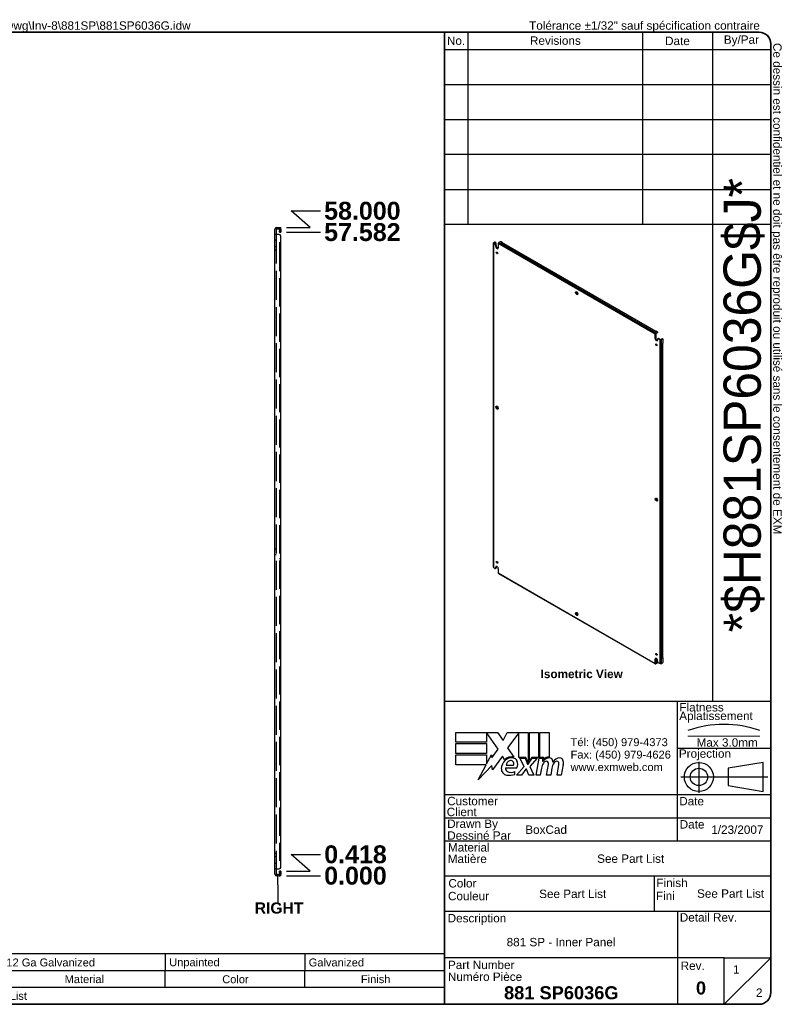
# Model space of a CAD drawing. Header units: inches. Extents: x 4 to 141, y 3 to 92.
# Tile 2 of 2: x 73 to 141, y 3 to 91. Entities that reach past the tile are written whole.
import ezdxf
from ezdxf.enums import TextEntityAlignment as Align

# ---------------------------------------------------------------- set-up
doc = ezdxf.new("R2010")
doc.units = ezdxf.units.IN
doc.header["$LTSCALE"] = 13.333333
doc.header["$MEASUREMENT"] = 0
for name, pattern in [('CHAIN', [0.7087, 0.4724, -0.0591, 0.1181, -0.0591]), ('DASHED', [0.2067, 0.1654, -0.0413]), ('DASHED_SPACE', [0.2067, 0.1654, -0.0413])]:
    doc.linetypes.add(name, pattern=pattern)
doc.layers.get('0').update_dxf_attribs({"lineweight": 25})
for name, color, linetype, lineweight in [('Centerline(ANSI)', 7, 'Continuous', 25), ('Dimensions(ANSI)', 7, 'Continuous', 25), ('Hidden Edges(ANSI)', 7, 'DASHED_SPACE', 25), ('Sketch Geometry(ANSI)', 7, 'Continuous', 25), ('Symbols(ANSI)', 7, 'Continuous', 25), ('Visible Edges(ANSI)', 7, 'Continuous', 25), ('Visible Tangent Edges(ANSI)', 7, 'Continuous', 25)]:
    doc.layers.add(name, color=color, linetype=linetype, lineweight=lineweight)
doc.styles.add('Current-ANSI', font='arial.ttf')
doc.styles.add('Dimension-ANSI', font='arialbd.ttf')
doc.styles.add('Part List-ANSI', font='arial.ttf')
doc.styles.add('Text Style44', font='arialbd.ttf')
doc.styles.add('Text Style83', font='FRE3OF9X.TTF')
doc.dimstyles.new('INCH-ANSI', dxfattribs={"dimscale": 13.333333, "dimtxt": 0.12, "dimasz": 0.098425, "dimexe": 0.04, "dimexo": 0.04, "dimgap": 0.031496, "dimtad": 0, "dimtih": 1, "dimtoh": 1, "dimdec": 3, "dimrnd": 1e-08, "dimzin": 0, "dimdsep": 46, "dimtxsty": 'Dimension-ANSI', "dimcen": 0.09, "dimdle": 0.312, "dimclrd": 179, "dimclre": 179, "dimclrt": 7, "dimadec": 1, "dimazin": 0, "dimtfac": 1, "dimtdec": 3, "dimtofl": 0, "dimtmove": 0, "dimatfit": 3, "dimfxl": 1, "dimtolj": 1, "dimtzin": 4, "dimlwd": 25, "dimlwe": 25, "dimarcsym": 0})

# ---------------------------------------------------------------- blocks, each defined once
blk = doc.blocks.new('Parts List')
at = {"layer": 'Symbols(ANSI)'}
for p, q in [((13.023, 0.795), (3.548, 0.795)), ((3.548, 0.795), (3.548, 0.615)), ((3.848, 0.795), (3.848, 0.615)), ((4.973, 0.795), (4.973, 0.615)), ((5.273, 0.795), (5.273, 0.615)), ((8.273, 0.795), (8.273, 0.615)), ((10.023, 0.795), (10.023, 0.615)), ((11.523, 0.795), (11.523, 0.615)), ((13.023, 0.795), (13.023, 0.615)), ((13.023, 0.615), (3.548, 0.615)), ((3.548, 0.435), (3.548, 0.615)), ((3.848, 0.435), (3.848, 0.615)), ((4.973, 0.435), (4.973, 0.615)), ((5.273, 0.435), (5.273, 0.615)), ((8.273, 0.435), (8.273, 0.615)), ((10.023, 0.435), (10.023, 0.615)), ((11.523, 0.435), (11.523, 0.615)), ((13.023, 0.435), (13.023, 0.615)), ((3.548, 0.255), (3.548, 0.435)), ((13.023, 0.435), (3.548, 0.435)), ((13.023, 0.255), (13.023, 0.435)), ((13.023, 0.255), (3.548, 0.255))]:
    blk.add_line(p, q, dxfattribs=at)
at = {"layer": 'Symbols(ANSI)', "char_height": 0.085, "attachment_point": 7, "line_spacing_factor": 0.25, "style": 'Part List-ANSI'}
for s, insert in [('1', (3.678, 0.662)), ('881 SP6036G-P', (3.888, 0.66)), ('0', (5.095, 0.66)), ('881 SP - Inner Panel Part', (5.313, 0.66)), ('12 Ga Galvanized', (8.321, 0.66)), ('Unpainted', (10.068, 0.638)), ('Galvanized', (11.565, 0.66)), ('Qty', (3.611, 0.456)), ('Part Number', (4.083, 0.481)), ('Rev', (5.027, 0.481)), ('Description', (6.485, 0.458)), ('Material', (8.946, 0.481)), ('Color', (10.637, 0.48)), ('Finish', (12.125, 0.481)), ('Parts List', (8.047, 0.301))]:
    blk.add_mtext(s, dxfattribs=dict(at, insert=insert))
blk = doc.blocks.new('Datum Identifier3')
at = {"layer": 'Symbols(ANSI)', "color": 7, "linetype": 'Continuous', "lineweight": 25}
for p, q in [((11.234, 1.536), (11.234, 1.634)), ((11.234, 1.536), (11.234, 1.535)), ((11.234, 1.535), (11.234, 1.351))]:
    blk.add_line(p, q, dxfattribs=at)
at = {"layer": 'Symbols(ANSI)', "color": 7, "insert": (10.986, 1.227), "char_height": 0.12, "attachment_point": 7, "line_spacing_factor": 0.25, "style": 'Dimension-ANSI'}
blk.add_mtext('RIGHT', dxfattribs=at)
blk = doc.blocks.new('*D16')
at = {"layer": 'Defpoints', "color": 0, "linetype": 'Continuous', "transparency": 16777216}
for p in [(95.859, 14.892), (95.859, 14.892), (99.43, 14.892)]:
    blk.add_point(p, dxfattribs=at)
at = {"layer": 'Dimensions(ANSI)', "color": 179, "linetype": 'Continuous', "lineweight": 25, "transparency": 16777216}
blk.add_line((96.392, 14.892), (99.43, 14.892), dxfattribs=at)
at = {"layer": 'Dimensions(ANSI)', "color": 7, "linetype": 'Continuous', "lineweight": 25, "transparency": 16777216, "insert": (102.544, 14.892), "char_height": 1.6, "attachment_point": 5, "style": 'Dimension-ANSI'}
blk.add_mtext('\\A1;0.000', dxfattribs=at)
blk = doc.blocks.new('*D17')
at = {"layer": 'Defpoints', "color": 0, "linetype": 'Continuous', "transparency": 16777216}
for p in [(99.43, 16.803), (95.859, 15.31), (95.859, 14.892)]:
    blk.add_point(p, dxfattribs=at)
at = {"layer": 'Dimensions(ANSI)', "color": 179, "linetype": 'Continuous', "lineweight": 25, "transparency": 16777216}
for p, q in [((98.483, 15.31), (96.805, 16.803)), ((96.805, 16.803), (99.43, 16.803)), ((96.392, 15.31), (98.483, 15.31))]:
    blk.add_line(p, q, dxfattribs=at)
at = {"layer": 'Dimensions(ANSI)', "color": 7, "linetype": 'Continuous', "lineweight": 25, "transparency": 16777216, "insert": (102.549, 16.803), "char_height": 1.6, "attachment_point": 5, "style": 'Dimension-ANSI'}
blk.add_mtext('\\A1;0.418', dxfattribs=at)
blk = doc.blocks.new('*D18')
at = {"layer": 'Defpoints', "color": 0, "linetype": 'Continuous', "transparency": 16777216}
for p in [(95.859, 72.474), (99.43, 72.474), (95.859, 14.892)]:
    blk.add_point(p, dxfattribs=at)
at = {"layer": 'Dimensions(ANSI)', "color": 179, "linetype": 'Continuous', "lineweight": 25, "transparency": 16777216}
blk.add_line((96.392, 72.474), (99.43, 72.474), dxfattribs=at)
at = {"layer": 'Dimensions(ANSI)', "color": 7, "linetype": 'Continuous', "lineweight": 25, "transparency": 16777216, "insert": (103.162, 72.474), "char_height": 1.6, "attachment_point": 5, "style": 'Dimension-ANSI'}
blk.add_mtext('\\A1;57.582', dxfattribs=at)
blk = doc.blocks.new('*D19')
at = {"layer": 'Defpoints', "color": 0, "linetype": 'Continuous', "transparency": 16777216}
for p in [(99.43, 74.385), (95.859, 72.892), (95.859, 14.892)]:
    blk.add_point(p, dxfattribs=at)
at = {"layer": 'Dimensions(ANSI)', "color": 179, "linetype": 'Continuous', "lineweight": 25, "transparency": 16777216}
for p, q in [((98.483, 72.892), (96.805, 74.385)), ((96.805, 74.385), (99.43, 74.385)), ((96.392, 72.892), (98.483, 72.892))]:
    blk.add_line(p, q, dxfattribs=at)
at = {"layer": 'Dimensions(ANSI)', "color": 7, "linetype": 'Continuous', "lineweight": 25, "transparency": 16777216, "insert": (103.163, 74.385), "char_height": 1.6, "attachment_point": 5, "style": 'Dimension-ANSI'}
blk.add_mtext('\\A1;58.000', dxfattribs=at)
blk = doc.blocks.new('Title Blocks EXM - ANSI B')
for p, q in [((13.372, 3.063), (13.372, 3.17)), ((13.372, 3.17), (13.818, 3.17)), ((13.824, 2.989), (13.701, 3.168)), ((13.701, 3.168), (13.701, 3.063)), ((13.818, 3.17), (13.877, 3.083)), ((13.877, 3.083), (13.923, 3.17)), ((13.923, 3.17), (14.146, 3.17)), ((14.046, 3.166), (13.924, 3.002)), ((14.046, 2.9), (14.046, 3.166)), ((14.146, 3.17), (14.146, 2.842)), ((14.16, 3.17), (14.259, 3.17)), ((14.16, 2.866), (14.16, 3.17)), ((14.259, 3.17), (14.259, 2.9)), ((14.273, 3.17), (14.372, 3.17)), ((14.273, 2.9), (14.273, 3.17)), ((14.372, 3.17), (14.372, 2.905)), ((13.701, 3.063), (13.372, 3.063)), ((13.372, 3.049), (13.701, 3.049)), ((13.372, 2.942), (13.372, 3.049)), ((13.701, 3.049), (13.701, 2.942)), ((13.758, 2.895), (13.824, 2.989)), ((13.924, 3.002), (13.993, 2.903)), ((13.701, 2.942), (13.372, 2.942)), ((13.372, 2.82), (13.372, 2.927)), ((13.372, 2.927), (13.701, 2.927)), ((13.701, 2.831), (13.752, 2.929)), ((13.701, 2.927), (13.701, 2.831)), ((13.752, 2.929), (13.758, 2.895)), ((13.87, 2.914), (13.765, 2.768)), ((13.893, 2.876), (13.87, 2.914)), ((14.121, 2.9), (14.046, 2.9)), ((14.059, 2.891), (14.113, 2.891)), ((14.105, 2.802), (14.059, 2.891)), ((14.113, 2.891), (14.139, 2.83)), ((14.146, 2.842), (14.121, 2.9)), ((14.146, 2.83), (14.19, 2.891)), ((14.185, 2.9), (14.16, 2.866)), ((14.245, 2.891), (14.164, 2.803)), ((14.259, 2.9), (14.185, 2.9)), ((14.19, 2.891), (14.245, 2.891)), ((14.232, 2.709), (14.264, 2.891)), ((14.264, 2.891), (14.302, 2.891)), ((14.314, 2.9), (14.273, 2.9)), ((14.302, 2.891), (14.299, 2.859)), ((14.299, 2.859), (14.309, 2.859)), ((14.312, 2.88), (14.314, 2.9)), ((13.695, 2.82), (13.372, 2.82)), ((13.612, 2.661), (13.695, 2.82)), ((13.758, 2.815), (13.612, 2.661)), ((13.765, 2.768), (13.758, 2.815)), ((13.905, 2.788), (14.027, 2.788)), ((13.91, 2.818), (13.99, 2.818)), ((14.023, 2.709), (14.105, 2.802)), ((14.122, 2.774), (14.077, 2.709)), ((14.13, 2.774), (14.122, 2.774)), ((14.155, 2.709), (14.13, 2.774)), ((14.139, 2.83), (14.146, 2.83)), ((14.164, 2.803), (14.209, 2.709)), ((14.289, 2.784), (14.276, 2.709)), ((14.345, 2.709), (14.365, 2.824)), ((14.402, 2.784), (14.389, 2.709)), ((14.457, 2.709), (14.477, 2.824)), ((14.523, 2.823), (14.501, 2.709)), ((14.005, 2.718), (14.005, 2.748)), ((14.077, 2.709), (14.023, 2.709)), ((14.209, 2.709), (14.155, 2.709)), ((14.276, 2.709), (14.232, 2.709)), ((14.389, 2.709), (14.345, 2.709)), ((14.501, 2.709), (14.457, 2.709))]:
    blk.add_line(p, q)
for centre, radius, start, end in [((13.991, 2.772), 0.133, 134.1684, 176.5646), ((13.968, 2.796), 0.11, 77.079, 133.1785), ((13.968, 2.796), 0.0996, 80.4085, 134.1684), ((13.965, 2.811), 0.056, 109.3797, 172.9975), ((13.959, 2.83), 0.0365, 51.1652, 109.3797), ((13.962, 2.833), 0.0318, 331.4547, 51.1652), ((13.981, 2.843), 0.0507, 23.8445, 85.0802), ((13.941, 2.826), 0.094, 336.1555, 23.8445), ((14.376, 2.816), 0.08, 89.4776, 147.4114), ((14.346, 2.818), 0.042, 96.03, 147.5992), ((14.37, 2.825), 0.08, 88.7952, 136.5849), ((14.344, 2.839), 0.02, 23.5571, 96.03), ((14.377, 2.862), 0.0338, 16.9928, 89.4776), ((14.317, 2.844), 0.096, 3.6169, 16.9928), ((14.486, 2.814), 0.0819, 89.6788, 153.9508), ((14.458, 2.818), 0.042, 96.1027, 147.6083), ((14.456, 2.839), 0.02, 23.5487, 96.1027), ((14.487, 2.861), 0.035, 18.4748, 89.6788), ((14.429, 2.842), 0.096, 349, 18.4748), ((13.925, 2.776), 0.0658, 176.5646, 261.5605), ((13.936, 2.779), 0.032, 163.5261, 244.6784), ((13.966, 2.842), 0.102, 244.6784, 292.5609), ((14.442, 2.757), 0.155, 147.5992, 170), ((14.325, 2.831), 0.041, 350, 23.5571), ((14.555, 2.759), 0.155, 148.5584, 170.8257), ((14.437, 2.831), 0.041, 349.9922, 23.5487), ((13.945, 2.911), 0.202, 261.5605, 287.3343)]:
    blk.add_arc(centre, radius, start, end)
at = {"layer": 'Centerline(ANSI)', "linetype": 'DASHED', "lineweight": 18, "ltscale": 0.507983}
blk.add_line((15.861, 3.128), (16.632, 3.128), dxfattribs=at)
at = {"layer": 'Centerline(ANSI)', "linetype": 'CHAIN', "ltscale": 0.185148}
blk.add_line((15.979, 2.855), (15.979, 2.521), dxfattribs=at)
at = {"layer": 'Centerline(ANSI)', "linetype": 'CHAIN', "ltscale": 0.437897}
blk.add_line((15.786, 2.691), (16.717, 2.691), dxfattribs=at)
at = {"layer": 'Sketch Geometry(ANSI)'}
for p, q in [((13.25, 10.687), (16.625, 10.687)), ((13.5, 10.687), (13.5, 8.625)), ((15.375, 10.687), (15.375, 8.625)), ((16.125, 10.687), (16.125, 3.5)), ((13.25, 10.5), (16.75, 10.5)), ((16.75, 10.562), (16.75, 0.375)), ((13.25, 10.125), (16.75, 10.125)), ((13.25, 9.75), (16.75, 9.75)), ((16.75, 9.375), (13.25, 9.375)), ((13.25, 9), (16.75, 9)), ((16.75, 9), (16.75, 8.625)), ((13.25, 8.625), (16.75, 8.625)), ((16.75, 3.5), (13.25, 3.5)), ((15.75, 2), (15.75, 3.5)), ((15.75, 3), (16.75, 3)), ((16.669, 2.847), (16.294, 2.785)), ((16.294, 2.785), (16.294, 2.598)), ((16.669, 2.535), (16.669, 2.847)), ((16.294, 2.598), (16.669, 2.535)), ((16.75, 2.5), (13.25, 2.5)), ((16.75, 2.25), (13.25, 2.25)), ((16.75, 2), (13.25, 2)), ((13.25, 1.629), (16.75, 1.629)), ((15.499, 1.629), (15.499, 1.25)), ((13.25, 1.25), (16.75, 1.25)), ((15.75, 1.25), (15.75, 0.75)), ((15.75, 0.75), (13.25, 0.75)), ((16.25, 0.75), (15.75, 0.75)), ((15.75, 0.75), (15.75, 0.25)), ((16.25, 0.25), (16.25, 0.75)), ((16.25, 0.75), (16.75, 0.75)), ((16.25, 0.25), (16.75, 0.75)), ((16.625, 0.25), (13.25, 0.25))]:
    blk.add_line(p, q, dxfattribs=at)
at = {"layer": 'Sketch Geometry(ANSI)', "linetype": 'Continuous', "lineweight": 35}
for p, q in [((13.25, 8.625), (13.25, 10.687)), ((13.25, 8.625), (13.25, 3.5)), ((13.25, 0.25), (13.25, 3.5))]:
    blk.add_line(p, q, dxfattribs=at)
at = {"layer": 'Sketch Geometry(ANSI)'}
for radius in [0.156, 0.0935]:
    blk.add_circle((15.979, 2.691), radius, dxfattribs=at)
for centre, radius, start, end in [((16.625, 10.562), 0.125, 0, 90), ((16.247, 2.112), 1.143, 70.2973, 109.7027), ((16.625, 0.375), 0.125, 270, 0)]:
    blk.add_arc(centre, radius, start, end, dxfattribs=at)
at = {"layer": 'Symbols(ANSI)', "color": 7, "char_height": 0.09, "style": 'Current-ANSI'}
for s, insert, width, attachment_point in [('No.', (13.373, 10.595), 0.25039, 5), ('Revisions', (14.439, 10.596), 1.87331, 5), ('Date', (15.749, 10.593), 0.75135, 5), ('By/Par', (16.435, 10.594), 0.62202, 5), ('Date', (15.773, 2.136), 0.26554, 7), ('Rev.', (15.783, 0.618), 0.25854, 7)]:
    blk.add_mtext(s, dxfattribs=dict(at, insert=insert, width=width, attachment_point=attachment_point))
for s, insert, attachment_point in [('\\fArial|b1|i0;\\H0.0900;Isometric View', (14.281, 3.842), 1), ('Flatness', (15.77, 3.393), 7), ('Aplatissement', (15.768, 3.275), 7), ('Max 3.0mm', (15.954, 3.015), 7), ('Projection', (15.764, 2.87), 7), ('Customer', (13.278, 2.386), 7), ('Date', (15.768, 2.385), 7), ('Client', (13.273, 2.269), 7), ('Drawn By', (13.278, 2.117), 7), ('Dessiné Par', (13.278, 2.016), 7), ('Material', (13.286, 1.889), 7), ('Matière', (13.284, 1.766), 7), ('Color', (13.291, 1.503), 7), ('Finish', (15.523, 1.508), 7), ('Couleur', (13.287, 1.366), 7), ('Fini', (15.518, 1.37), 7), ('Description', (13.283, 1.103), 7), ('Detail Rev.', (15.774, 1.137), 7), ('Part Number', (13.287, 0.627), 7), ('Numéro Pièce', (13.286, 0.5), 7)]:
    blk.add_mtext(s, dxfattribs=dict(at, insert=insert, attachment_point=attachment_point))
at = {"layer": 'Symbols(ANSI)', "color": 7, "insert": (14.602, 3.107), "char_height": 0.085, "attachment_point": 1, "line_spacing_factor": 0.944221, "style": 'Current-ANSI'}
blk.add_mtext('\\fArial|b0|i0;\\H0.0850;Tél: (450) 979-4373\\PFax: (450) 979-4626\\Pwww.exmweb.com', dxfattribs=at)
at = {"layer": 'Symbols(ANSI)', "color": 7, "style": 'Current-ANSI'}
for tag, p in [('REV1', (13.375, 10.313)), ('REV1DATE', (15.75, 10.31)), ('REV1BY', (16.437, 10.313)), ('REV2', (13.373, 9.938)), ('REV2DATE', (15.747, 9.941)), ('REV2BY', (16.437, 9.938)), ('REV3', (13.374, 9.563)), ('REV3DATE', (15.752, 9.563)), ('REV3BY', (16.437, 9.564)), ('REV4', (13.377, 9.188)), ('REV4DATE', (15.752, 9.188)), ('REV4BY', (16.441, 9.188)), ('REV5', (13.373, 8.813)), ('REV5DATE', (15.752, 8.813)), ('REV5BY', (16.438, 8.811)), ('MFG_APPROVED_DATE', (16.393, 2.374)), ('DETAIL_REV', (16.249, 0.926))]:
    blk.add_attdef(tag, text='', height=0.09, dxfattribs=at).set_placement(p, align=Align.MIDDLE_CENTER)
for tag, p in [('REV1DESC', (13.526, 10.31)), ('REV2DESC', (13.525, 9.937)), ('REV3DESC', (13.528, 9.564)), ('REV4DESC', (13.533, 9.19)), ('REV5DESC', (13.532, 8.811)), ('COMPANY', (14.12, 2.375))]:
    blk.add_attdef(tag, text='', height=0.09, dxfattribs=at).set_placement(p, align=Align.MIDDLE_LEFT)
at = {"layer": 'Symbols(ANSI)', "color": 7, "style": 'Text Style83'}
blk.add_attdef('BARCODE_001', (16.643, 4.244), '', height=0.4, rotation=90, dxfattribs=at)
at = {"layer": 'Symbols(ANSI)', "color": 7}
for tag, p, height, style in [('AUTHOR_001', (14.116, 2.08), 0.09, 'Current-ANSI'), ('IDW_DATE_001', (16.112, 2.08), 0.09, 'Current-ANSI'), ('MATERIEL_001', (14.887, 1.769), 0.09, 'Current-ANSI'), ('COLOR_001', (14.265, 1.391), 0.09, 'Current-ANSI'), ('FINISH_001', (15.959, 1.394), 0.09, 'Current-ANSI'), ('IDW_DESC_001', (13.916, 0.873), 0.09, 'Current-ANSI'), ('Sheet_Number_001', (16.346, 0.58), 0.09, 'Current-ANSI'), ('IDW_NAME_001', (13.888, 0.304), 0.14, 'Text Style44'), ('IDW_REV_001', (15.947, 0.355), 0.14, 'Text Style44'), ('Number_of_sheets_001', (16.591, 0.33), 0.09, 'Current-ANSI')]:
    blk.add_attdef(tag, p, '', height=height, dxfattribs=dict(at, style=style))
blk = doc.blocks.new('Borders EXM - B (Inch)')
at = {"layer": 'Sketch Geometry(ANSI)', "linetype": 'Continuous', "lineweight": 35}
for p, q in [((16.398, 10.692), (0.523, 10.692)), ((0.398, 10.567), (0.398, 0.255)), ((16.523, 0.38), (16.523, 10.567)), ((0.398, 0.255), (16.398, 0.255))]:
    blk.add_line(p, q, dxfattribs=at)
for centre, start, end in [((0.523, 10.567), 90, 180), ((16.398, 10.567), 0, 90), ((16.398, 0.38), 270, 0)]:
    blk.add_arc(centre, 0.125, start, end, dxfattribs=at)
at = {"layer": 'Symbols(ANSI)', "color": 7, "char_height": 0.09, "attachment_point": 7, "style": 'Current-ANSI'}
for s, insert in [('Tolerance ±1/32" unless otherwise specified', (0.509, 10.692)), ('Tolérance ±1/32" sauf spécification contraire', (13.93, 10.691))]:
    blk.add_mtext(s, dxfattribs=dict(at, insert=insert))
for s, insert, rotation in [('This drawing is confidential and must not be reproduced or used without the consent of EXM', (0.398, 5.419), 90), ('Ce dessin est confidentiel et ne doit pas être reproduit ou utilisé sans le consentement de EXM', (16.522, 10.576), 270)]:
    blk.add_mtext(s, dxfattribs=dict(at, insert=insert, rotation=rotation))
at = {"layer": 'Symbols(ANSI)', "color": 7, "style": 'Current-ANSI'}
blk.add_attdef('FILENAME_AND_PATH_001', (6.601, 10.718), '', height=0.09, dxfattribs=at)

msp = doc.modelspace()

# ---------------------------------------------------------------- linework, layer by layer
at = {"layer": 'Hidden Edges(ANSI)', "ltscale": 1.176654}
msp.add_line((95.4517, 72.2672), (95.4517, 15.5172), dxfattribs=at)
at = {"layer": 'Hidden Edges(ANSI)', "ltscale": 0.023899}
for p, q in [((95.7225, 72.7872), (95.7225, 72.8922)), ((95.8587, 72.5677), (95.7537, 72.5677)), ((95.4517, 71.7672), (95.3467, 71.7672)), ((95.4517, 71.1622), (95.3467, 71.1622)), ((95.4517, 70.8722), (95.3467, 70.8722)), ((95.3467, 44.1422), (95.4517, 44.1422)), ((95.8587, 44.5172), (95.7537, 44.5172)), ((95.3467, 43.6422), (95.4517, 43.6422)), ((95.7537, 43.2672), (95.8587, 43.2672)), ((95.3467, 16.9122), (95.4517, 16.9122)), ((95.3467, 16.6222), (95.4517, 16.6222)), ((95.3467, 16.0172), (95.4517, 16.0172)), ((95.7225, 14.9972), (95.7225, 14.8922)), ((95.8587, 15.2167), (95.7537, 15.2167))]:
    msp.add_line(p, q, dxfattribs=at)
at = {"layer": 'Hidden Edges(ANSI)', "ltscale": 1.145553}
msp.add_line((95.7537, 71.5172), (95.7537, 16.2672), dxfattribs=at)
at = {"layer": 'Hidden Edges(ANSI)', "ltscale": 0.041579}
for centre, start, end in [((95.7227, 72.7562), 13.17589, 90), ((95.7227, 15.0282), 270, 346.82411)]:
    msp.add_arc(centre, 0.136, start, end, dxfattribs=at)
at = {"layer": 'Visible Edges(ANSI)'}
for p, q in [((95.3467, 72.2672), (95.3467, 72.7562)), ((95.3467, 15.5172), (95.3467, 72.2672)), ((95.4827, 72.2672), (95.3467, 72.2672)), ((95.4517, 72.7562), (95.4517, 72.2672)), ((95.4827, 72.8922), (95.7337, 72.8922)), ((95.4827, 72.7872), (95.7337, 72.7872)), ((95.7337, 72.2672), (95.4827, 72.2672)), ((95.7337, 72.8922), (95.8587, 72.8922)), ((95.8587, 72.7872), (95.7337, 72.7872)), ((95.7537, 72.7562), (95.7537, 72.5992)), ((95.7537, 72.4742), (95.7537, 72.5992)), ((95.7537, 72.4742), (95.8587, 72.4742)), ((95.8587, 72.7872), (95.8587, 72.8922)), ((95.8587, 72.7562), (95.8587, 72.5992)), ((95.8587, 72.5992), (95.8587, 72.4742)), ((95.7225, 71.5172), (95.7225, 71.5174)), ((95.7225, 71.5174), (95.8587, 71.5174)), ((95.7227, 71.5172), (95.7225, 71.5172)), ((95.8587, 71.5172), (95.7227, 71.5172)), ((95.8587, 71.5174), (95.8587, 72.1422)), ((95.8587, 16.2672), (95.8587, 71.5172)), ((114.8503, 71.488), (114.8503, 42.5279)), ((114.8752, 71.5227), (114.9861, 71.5867)), ((115.0361, 71.3604), (114.8752, 71.4533)), ((114.9216, 71.4959), (115.0325, 71.5599)), ((114.9216, 71.4801), (115.0825, 71.3872)), ((115.0252, 71.5906), (115.0716, 71.5638)), ((115.0878, 71.528), (115.0878, 71.3838)), ((115.3123, 71.4505), (115.3123, 71.0733)), ((115.4833, 71.6186), (115.3724, 71.5546)), ((115.5888, 71.552), (115.649, 71.5868)), ((115.5889, 71.552), (115.5888, 71.552)), ((115.5889, 71.552), (115.5889, 71.552)), ((115.649, 71.5868), (115.5938, 71.6186)), ((129.4246, 63.5927), (115.6314, 71.5562)), ((115.649, 71.5868), (115.649, 71.5461)), ((115.0913, 71.2009), (115.0913, 71.2647)), ((115.1377, 71.2915), (115.1377, 71.2277)), ((115.1456, 71.1757), (115.1709, 71.1611)), ((115.2261, 71.0654), (115.2261, 71.0517)), ((115.2261, 70.6813), (115.2261, 70.5969)), ((129.3996, 63.5783), (129.3995, 63.5784)), ((129.3995, 63.5784), (129.3996, 63.5784)), ((129.4598, 63.6131), (129.3996, 63.5783)), ((129.404, 63.4534), (129.515, 63.5174)), ((129.404, 63.3998), (129.515, 63.4639)), ((129.515, 63.5812), (129.4598, 63.6131)), ((129.5379, 63.5493), (129.5379, 63.4958)), ((129.3439, 62.9722), (129.3439, 63.3493)), ((129.3903, 63.3761), (129.3903, 62.999)), ((129.5649, 62.9084), (129.5649, 62.8446)), ((129.5811, 62.9441), (129.6275, 62.9709)), ((129.781, 62.8474), (129.6202, 62.9403)), ((129.6666, 62.9671), (129.8274, 62.8742)), ((129.9657, 62.9382), (129.8548, 62.8742)), ((130.0122, 62.9114), (129.9012, 62.8474)), ((130.0512, 62.9153), (130.0048, 62.9421)), ((130.0072, 62.526), (130.0674, 62.5607)), ((130.0674, 62.5607), (130.0674, 62.8796)), ((130.0072, 62.5259), (130.0072, 62.526)), ((130.0073, 62.5259), (130.0072, 62.5259)), ((130.0322, 34.366), (130.0322, 62.5404)), ((115.1384, 56.8609), (115.1384, 56.8888)), ((115.1848, 56.9205), (115.1848, 56.7845)), ((115.2261, 56.713), (115.2166, 56.7075)), ((115.2261, 56.713), (115.2261, 56.6992)), ((114.8752, 42.4932), (115.0361, 42.4003)), ((115.0751, 42.3964), (115.1215, 42.4232)), ((115.0913, 42.4322), (115.0913, 42.496)), ((115.1377, 42.5228), (115.1377, 42.459)), ((115.2099, 42.9626), (115.1967, 42.955)), ((115.3123, 42.3684), (115.3123, 41.9913)), ((115.3299, 41.9524), (129.3615, 33.8512)), ((122.2663, 38.3816), (122.2782, 38.3747)), ((122.2687, 38.3692), (122.2782, 38.3747)), ((122.3195, 38.3031), (122.4373, 38.2351)), ((122.3866, 38.2108), (122.3624, 38.2248)), ((130.0674, 34.3659), (130.0072, 34.3311)), ((130.0322, 34.3862), (130.0674, 34.3659)), ((130.0674, 34.047), (130.0674, 34.3659)), ((129.3439, 33.8901), (129.3439, 34.2672)), ((129.3903, 34.294), (129.3903, 33.9169)), ((129.3903, 34.2685), (129.4045, 34.2603)), ((129.3996, 34.0339), (129.3995, 34.034)), ((129.3995, 34.034), (129.3996, 34.034)), ((129.4598, 34.0687), (129.3996, 34.0339)), ((129.515, 33.973), (129.404, 33.909)), ((129.515, 33.9194), (129.404, 33.8554)), ((129.4133, 34.1379), (129.4133, 34.0577)), ((129.4597, 34.1646), (129.4597, 34.0845)), ((129.4598, 34.0687), (129.515, 34.0368)), ((129.5379, 33.9513), (129.5379, 34.0049)), ((129.5649, 34.1396), (129.5649, 34.0758)), ((129.6202, 33.9802), (129.781, 33.8873)), ((129.9012, 33.8873), (130.0122, 33.9513)), ((130.0072, 34.3312), (130.0073, 34.3313)), ((130.0072, 34.3311), (130.0072, 34.3312)), ((95.7225, 16.267), (95.7225, 16.2672)), ((95.7225, 16.2672), (95.7227, 16.2672)), ((95.8587, 16.267), (95.7225, 16.267)), ((95.8587, 16.2672), (95.7227, 16.2672)), ((95.8587, 15.6422), (95.8587, 16.267)), ((95.4827, 15.5172), (95.3467, 15.5172)), ((95.3467, 15.0282), (95.3467, 15.5172)), ((95.4517, 15.5172), (95.4517, 15.0282)), ((95.4827, 15.5172), (95.7337, 15.5172)), ((95.7337, 14.9972), (95.4827, 14.9972)), ((95.7337, 14.9972), (95.8587, 14.9972)), ((95.7537, 15.1852), (95.7537, 15.3102)), ((95.8587, 15.3102), (95.7537, 15.3102)), ((95.7537, 15.1852), (95.7537, 15.0282)), ((95.8587, 15.3102), (95.8587, 15.1852)), ((95.8587, 15.1852), (95.8587, 15.0282)), ((95.8587, 14.8922), (95.8587, 14.9972)), ((95.7337, 14.8922), (95.4827, 14.8922)), ((95.8587, 14.8922), (95.7337, 14.8922))]:
    msp.add_line(p, q, dxfattribs=at)
for centre, radius, start, end in [((95.4827, 72.7562), 0.136, 90, 180), ((95.4827, 72.7562), 0.031, 90, 180), ((95.7227, 72.7562), 0.031, 0, 90), ((95.7337, 72.1422), 0.125, 0, 90), ((95.7227, 72.7562), 0.136, 0, 13.17589), ((95.4827, 15.0282), 0.136, 180, 270), ((95.4827, 15.0282), 0.031, 180, 270), ((95.7227, 15.0282), 0.031, 270, 0), ((95.7337, 15.6422), 0.125, 270, 0), ((95.7227, 15.0282), 0.136, 346.82411, 0)]:
    msp.add_arc(centre, radius, start, end, dxfattribs=at)
for centre, major_axis, start_param, end_param in [((114.9353, 71.488), (-0.085, 0), 5.4977871, 7.0685835), ((114.9353, 71.488), (-0.0194, 0), 5.4977871, 7.0685835), ((114.9861, 71.5229), (0.0391, 0.0677), 0, 0.7853982), ((115.0325, 71.4961), (0.0391, 0.0677), 5.4977871, 7.0685835), ((115.0361, 71.2966), (0.0391, -0.0677), 0.7853982, 2.3561945), ((115.0825, 71.3234), (-0.0391, 0.0677), 3.9269908, 5.4977871), ((115.3724, 71.4852), (0.0425, 0.0736), 0.7853982, 2.3561945), ((115.5386, 71.5867), (0.0781, 0), 0.7853982, 2.3561945), ((115.5889, 71.4826), (0.0425, 0.0736), 0, 0.7853982), ((115.2018, 71.1371), (0.0781, -0.1353), 3.9269908, 7.0685835), ((115.2482, 71.1639), (0.0781, -0.1353), 3.9269908, 5.9816518), ((115.1709, 71.0973), (-0.0391, 0.0677), 3.9269908, 5.4977871), ((115.2482, 70.6536), (0.0453, -0.0785), 3.679154, 5.7456239), ((122.3745, 67.0496), (-0.0781, 0.1353), 0.3015335, 2.8400592), ((129.404, 63.384), (0.0425, 0.0736), 0.7853982, 2.3561945), ((129.3996, 63.509), (0.0425, 0.0736), 0.7311589, 0.7853982), ((129.4597, 63.5493), (0.0781, 0), 5.4977871, 7.0685835), ((129.4597, 63.4958), (0.0781, 0), 5.4977871, 6.2831853), ((129.4544, 62.9084), (0.0781, -0.1353), 3.9269908, 7.0685835), ((129.404, 63.384), (0.0097, 0.0168), 0.7853982, 2.3561945), ((129.5008, 62.9352), (0.0781, -0.1353), 3.9269908, 5.9816518), ((129.6202, 62.8765), (-0.0391, 0.0677), 5.4977871, 7.0685835), ((129.6666, 62.9033), (-0.0391, 0.0677), 5.4977871, 6.2831853), ((129.8411, 62.8821), (0.085, 0), 3.9269908, 5.4977871), ((129.8411, 62.8821), (0.0194, 0), 3.9269908, 5.4977871), ((129.9657, 62.8744), (0.0391, 0.0677), 0, 0.7853982), ((130.0122, 62.8477), (0.0391, 0.0677), 5.4977871, 7.0685835), ((129.5008, 62.4249), (0.0453, -0.0785), 3.679154, 5.7456239), ((129.9472, 62.5606), (0.085, 0), 5.4977871, 5.5520264), ((115.2482, 56.8115), (-0.0781, 0.1353), 0.3015335, 2.8400592), ((115.2261, 56.7607), (0.0292, -0.0506), 3.9269908, 5.4977871), ((129.5008, 48.5827), (-0.0781, 0.1353), 0.3015335, 2.8400592), ((114.9353, 42.5279), (-0.085, 0), 0, 0.7853982), ((115.0361, 42.4641), (0.0391, -0.0677), 5.4977871, 7.0685835), ((115.2018, 42.4322), (-0.0781, 0.1353), 3.9269908, 7.0685835), ((115.0825, 42.4909), (0.0391, -0.0677), 0, 0.7853982), ((115.2482, 42.459), (-0.0781, 0.1353), 0.3015335, 0.7853982), ((115.2482, 42.9693), (0.0453, -0.0785), 3.679154, 5.7456239), ((115.1709, 43.0303), (0.0391, -0.0677), 0, 0.7628134), ((115.3724, 42.026), (-0.0425, -0.0736), 5.4977871, 6.2831853), ((122.3745, 38.3446), (-0.0781, 0.1353), 0.3015335, 2.8400592), ((122.3195, 38.3508), (0.0292, -0.0506), 3.9269908, 5.4977871), ((129.5008, 34.7405), (0.0453, -0.0785), 3.679154, 5.7456239), ((129.9472, 34.366), (0.085, 0), 5.4977871, 6.2831853), ((129.4544, 34.2034), (-0.0781, 0.1353), 3.9269908, 7.0685835), ((129.404, 33.9248), (-0.0425, -0.0736), 5.4977871, 7.0685835), ((129.5008, 34.2302), (-0.0781, 0.1353), 0.3015335, 0.7853982), ((129.3581, 34.1697), (0.0391, -0.0677), 0.7853982, 1.7325469), ((129.404, 33.9248), (-0.0097, -0.0168), 5.4977871, 7.0685835), ((129.3996, 34.0498), (0.0097, 0.0168), 3.9269908, 5.4977871), ((129.4045, 34.1965), (-0.0391, 0.0677), 3.9269908, 5.4977871), ((129.3996, 34.0498), (0.0425, 0.0736), 5.2663139, 5.4977871), ((129.4597, 34.0049), (0.0781, 0), 5.4977871, 7.0685835), ((129.4597, 33.9513), (0.0781, 0), 5.4977871, 6.2831853), ((129.6202, 34.044), (-0.0391, 0.0677), 0.7853982, 2.3561945), ((129.8411, 33.922), (0.085, 0), 3.9269908, 5.4977871), ((130.0122, 34.0151), (-0.0391, -0.0677), 0.7853982, 2.3561945)]:
    msp.add_ellipse(centre, major_axis=major_axis, ratio=0.5773503, start_param=start_param, end_param=end_param, dxfattribs=at)
for centre, major_axis in [((115.2018, 70.6268), (0.0453, -0.0785)), ((122.3281, 67.0228), (0.0781, -0.1353)), ((129.4544, 62.3981), (0.0453, -0.0785)), ((115.2018, 56.7847), (0.0781, -0.1353)), ((129.4544, 48.5559), (0.0781, -0.1353)), ((115.2018, 42.9425), (0.0453, -0.0785)), ((122.3281, 38.3178), (0.0781, -0.1353)), ((129.4544, 34.7137), (0.0453, -0.0785))]:
    msp.add_ellipse(centre, major_axis=major_axis, ratio=0.5773503, dxfattribs=at)
at = {"layer": 'Visible Tangent Edges(ANSI)'}
for p, q in [((114.8752, 71.4533), (114.8752, 42.4932)), ((114.9216, 71.4801), (114.9216, 71.4959)), ((114.9861, 71.5867), (115.0325, 71.5599)), ((115.0825, 71.3872), (115.0361, 71.3604)), ((129.3439, 63.3493), (115.3123, 71.4505)), ((129.404, 63.4534), (115.3724, 71.5546)), ((129.3996, 63.5784), (115.5889, 71.552)), ((115.0913, 71.2647), (115.1377, 71.2915)), ((115.0913, 71.2009), (115.1377, 71.2277)), ((115.1709, 71.1611), (115.1541, 71.1514)), ((115.2166, 71.0599), (115.2261, 71.0654)), ((129.515, 63.5174), (129.515, 63.4639)), ((129.3439, 62.9722), (129.3903, 62.999)), ((129.6202, 62.9403), (129.6666, 62.9671)), ((129.781, 33.8873), (129.781, 62.8474)), ((129.9012, 33.8873), (129.9012, 62.8474)), ((129.9657, 62.9382), (130.0122, 62.9114)), ((130.0073, 34.3313), (130.0073, 62.5259)), ((115.1848, 56.7845), (115.166, 56.7737)), ((115.0913, 42.496), (115.1377, 42.5228)), ((115.1377, 42.459), (115.0913, 42.4322)), ((115.2252, 42.9979), (115.1886, 42.9767)), ((115.3123, 41.9913), (129.3439, 33.8901)), ((122.3195, 38.3031), (122.3007, 38.2923)), ((129.3439, 34.2672), (129.3903, 34.294)), ((129.4045, 34.2603), (129.3903, 34.2522)), ((129.4133, 34.0577), (129.3903, 34.071)), ((129.3996, 34.034), (129.3903, 34.0394)), ((129.404, 33.909), (129.3903, 33.9169)), ((129.4133, 34.1379), (129.4597, 34.1646)), ((129.515, 33.973), (129.515, 33.9194))]:
    msp.add_line(p, q, dxfattribs=at)

# ---------------------------------------------------------------- block references
at = {"xscale": 8.333333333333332, "yscale": 8.333333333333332, "zscale": 8.333333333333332}
for name, p, values in [('Borders EXM - B (Inch)', (1.9893, 1.2727), {'FILENAME_AND_PATH_001': 'C:\\Vault_Workspace\\Inventor_Dwg\\Inv-8\\881SP\\881SP6036G.idw'}), ('Title Blocks EXM - ANSI B', (0.0964, 1.3106), {'COLOR_001': 'See Part List', 'AUTHOR_001': 'BoxCad', 'IDW_DATE_001': '1/23/2007', 'IDW_REV_001': '0', 'Sheet_Number_001': '1', 'Number_of_sheets_001': '2', 'IDW_DESC_001': '881 SP - Inner Panel', 'IDW_NAME_001': '881 SP6036G', 'BARCODE_001': '*$H881SP6036G$J*', 'FINISH_001': 'See Part List', 'MATERIEL_001': 'See Part List'})]:
    msp.add_blockref(name, p, dxfattribs=at).add_auto_attribs(values)
at = {"layer": 'Symbols(ANSI)', "xscale": 8.333333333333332, "yscale": 8.333333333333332, "zscale": 8.333333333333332}
for name in ['Datum Identifier3', 'Parts List']:
    msp.add_blockref(name, (1.9893, 1.2727), dxfattribs=at)

# ---------------------------------------------------------------- dimensions: what is measured, and where the dimension line sits
at = {"layer": 'Dimensions(ANSI)', "color": 179, "linetype": 'Continuous', "lineweight": 25, "true_color": 0x262658}
for feature_location, offset, origin, picture, middle in [((95.8587, 72.8922), (3.571, 1.4932), (95.8587, 14.8922), '*D19', (103.1631, 74.3854)), ((95.8587, 72.4742), (3.571, 0), (95.8587, 14.8922), '*D18', (103.162, 72.4742)), ((95.8587, 15.3102), (3.571, 1.4928), (95.8587, 14.8922), '*D17', (102.5492, 16.803)), ((95.85867996, 14.8922112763), (3.5709891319, 0), (95.85867996, 14.8922112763), '*D16', (102.5442961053, 14.8922112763))]:
    dim = msp.add_ordinate_dim(feature_location=feature_location, offset=offset, dtype=0, origin=origin, dimstyle='INCH-ANSI', override={"dimgap": 0.031496, "dimtad": 0, "dimdec": 3, "dimlfac": 1, "dimtol": 0, "dimlim": 0, "dimtp": 0, "dimtm": 0, "dimtdec": 3}, dxfattribs=at)
    dim.commit()
    dim.dimension.update_dxf_attribs({"geometry": picture, "text_midpoint": middle})

doc.saveas('drawing.dxf')
